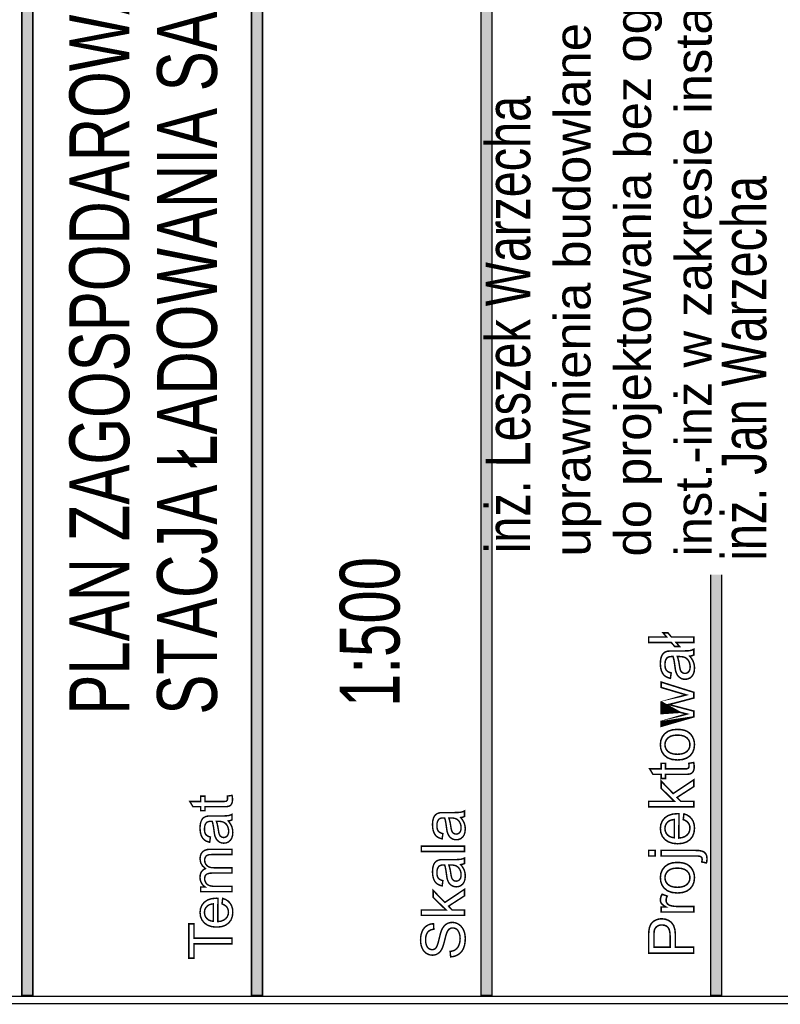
# Model space of a CAD drawing. Header units: millimetres. Extents: x 0 to 6566002, y 0 to 5716629.
# Tile 58 of 99: x 6564040 to 6564069, y 5716286 to 5716324. Entities that reach past the tile are written whole.
import ezdxf

# ---------------------------------------------------------------- set-up
doc = ezdxf.new("R2010")
doc.units = ezdxf.units.MM
doc.layers.add('r_TEXT@dr_text', color=7, linetype='Continuous', lineweight=5)
doc.styles.add('Arial 0.24', font='arial.ttf')
doc.styles.add('BIKWYM', font='BIKROMSW.SHX', dxfattribs={"width": 0.8, "oblique": 15})

msp = doc.modelspace()

# ---------------------------------------------------------------- linework, layer by layer
at = {"color": 0, "linetype": 'Continuous'}
for points, const_width in [([(6563989.42979432, 5716285.860579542), (6563989.42979432, 5716359.34995558), (6564083.681942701, 5716359.349955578), (6564083.681942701, 5716285.860579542)], 0.05588551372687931), ([(6563989.709221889, 5716286.140007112), (6563989.709221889, 5716359.070528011), (6564083.402515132, 5716359.070528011), (6564083.402515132, 5716286.140007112)], 0.05588551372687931), ([(6564040.426201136, 5716286.170446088), (6564040.426201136, 5716359.048974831), (6564040.002141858, 5716359.048974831), (6564040.002141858, 5716286.170446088)], 0.05588551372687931), ([(6564049.274070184, 5716286.170446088), (6564049.274070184, 5716359.048974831), (6564048.850029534, 5716359.048974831), (6564048.850029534, 5716286.170446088)], 0.05588551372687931), ([(6564058.12195786, 5716286.170446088), (6564058.12195786, 5716359.048974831), (6564057.697898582, 5716359.048974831), (6564057.697898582, 5716286.170446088)], 0.05588551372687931), ([(6564066.969771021, 5716286.170446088), (6564066.969771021, 5716359.048974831), (6564066.545711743, 5716359.048974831), (6564066.545711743, 5716286.170446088)], 0.05588551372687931), ([(6564065.212279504, 5716299.770612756), (6564065.342931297, 5716299.616597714), (6564065.155753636, 5716299.616597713), (6564065.025121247, 5716299.770612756), (6564064.155946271, 5716299.770612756), (6564064.155946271, 5716299.982453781), (6564064.845278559, 5716299.982453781), (6564064.708980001, 5716300.142503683), (6564064.894935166, 5716300.142503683), (6564065.031233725, 5716299.982453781), (6564065.89229754, 5716299.982453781), (6564065.89229754, 5716299.770612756)], 0.05821407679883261), ([(6564065.737060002, 5716299.244706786), (6564065.797563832, 5716299.166505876), (6564065.8449889, 5716299.090517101), (6564065.879374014, 5716299.016662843), (6564065.902271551, 5716298.941721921), (6564065.915990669, 5716298.86330756), (6564065.920550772, 5716298.781361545), (6564065.909354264, 5716298.653872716), (6564065.875706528, 5716298.547748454), (6564065.819491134, 5716298.462852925), (6564065.74569509, 5716298.401126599), (6564065.659402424, 5716298.364005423), (6564065.560807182, 5716298.351625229), (6564065.500807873, 5716298.356243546), (6564065.444534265, 5716298.370214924), (6564065.391811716, 5716298.393714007), (6564065.344250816, 5716298.424548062), (6564065.303423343, 5716298.461222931), (6564065.269348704, 5716298.503660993), (6564065.241017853, 5716298.551124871), (6564065.217674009, 5716298.602275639), (6564065.199375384, 5716298.657287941), (6564065.188489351, 5716298.706051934), (6564065.177777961, 5716298.769097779), (6564065.16743526, 5716298.846444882), (6564065.145585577, 5716299.00358408), (6564065.121135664, 5716299.130413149), (6564065.093872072, 5716299.226893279), (6564065.068296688, 5716299.227553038), (6564065.049804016, 5716299.227979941), (6564065.038491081, 5716299.228115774), (6564064.960076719, 5716299.221382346), (6564064.898854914, 5716299.201143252), (6564064.854980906, 5716299.167456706), (6564064.81463855, 5716299.104313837), (6564064.790557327, 5716299.023357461), (6564064.782562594, 5716298.924898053), (6564064.788364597, 5716298.833385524), (6564064.805867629, 5716298.759279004), (6564064.8351105, 5716298.702520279), (6564064.879353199, 5716298.658995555), (6564064.941603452, 5716298.623737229), (6564065.021900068, 5716298.596628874), (6564064.993181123, 5716298.388455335), (6564064.909818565, 5716298.411488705), (6564064.837788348, 5716298.442613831), (6564064.777362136, 5716298.481811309), (6564064.726541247, 5716298.531623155), (6564064.684200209, 5716298.594494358), (6564064.650397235, 5716298.670192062), (6564064.625753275, 5716298.756581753), (6564064.610908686, 5716298.851703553), (6564064.60592168, 5716298.955615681), (6564064.610210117, 5716299.056326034), (6564064.622920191, 5716299.143433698), (6564064.643896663, 5716299.217190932), (6564064.671431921, 5716299.278373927), (6564064.703158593, 5716299.327797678), (6564064.739309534, 5716299.365559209), (6564064.781010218, 5716299.39389006), (6564064.829327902, 5716299.415914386), (6564064.884476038, 5716299.431865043), (6564064.930542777, 5716299.437647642), (6564064.996033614, 5716299.441159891), (6564065.080967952, 5716299.442343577), (6564065.365149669, 5716299.442343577), (6564065.539248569, 5716299.443837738), (6564065.664544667, 5716299.448378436), (6564065.741096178, 5716299.456082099), (6564065.79296492, 5716299.468074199), (6564065.84337831, 5716299.486062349), (6564065.89229754, 5716299.509871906), (6564065.89229754, 5716299.287106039), (6564065.845668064, 5716299.267740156), (6564065.79391575, 5716299.253516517)], 0.05821407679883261), ([(6564065.260791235, 5716299.226893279), (6564065.291023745, 5716299.136467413), (6564065.317938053, 5716299.020446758), (6564065.341708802, 5716298.878831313), (6564065.354768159, 5716298.79958255), (6564065.368894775, 5716298.737526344), (6564065.384108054, 5716298.692817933), (6564065.40232906, 5716298.659170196), (6564065.425478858, 5716298.631111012), (6564065.45369328, 5716298.608776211), (6564065.485070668, 5716298.592224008), (6564065.518737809, 5716298.582191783), (6564065.554694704, 5716298.578834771), (6564065.60852332, 5716298.586072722), (6564065.655928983, 5716298.607708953), (6564065.697028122, 5716298.643530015), (6564065.728405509, 5716298.693109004), (6564065.747305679, 5716298.756057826), (6564065.753631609, 5716298.832318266), (6564065.747674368, 5716298.911392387), (6564065.729783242, 5716298.984451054), (6564065.699841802, 5716299.051416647), (6564065.659441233, 5716299.109727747), (6564065.610250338, 5716299.156822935), (6564065.552327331, 5716299.192527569), (6564065.496538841, 5716299.21168), (6564065.425498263, 5716299.223109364), (6564065.33926381, 5716299.226893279)], 0.05821407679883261), ([(6564065.89229754, 5716296.904365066), (6564064.63466003, 5716296.519492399), (6564064.634660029, 5716296.739813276), (6564065.360647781, 5716296.939972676), (6564065.630702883, 5716297.014312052), (6564065.592708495, 5716297.023742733), (6564065.506202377, 5716297.045456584), (6564065.371184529, 5716297.07939539), (6564064.63466003, 5716297.279554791), (6564064.634660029, 5716297.498653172), (6564065.363927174, 5716297.687053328), (6564065.60442893, 5716297.750079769), (6564065.361482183, 5716297.822051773), (6564064.634660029, 5716298.037482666), (6564064.634660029, 5716298.244899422), (6564065.89229754, 5716297.8515275), (6564065.89229754, 5716297.630449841), (6564065.139182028, 5716297.43029044), (6564064.924507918, 5716297.381390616), (6564065.89229754, 5716297.127150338)], 0.05821407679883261), ([(6564065.263236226, 5716295.243672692), (6564065.050483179, 5716295.26525071), (6564064.87799487, 5716295.330023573), (6564064.745810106, 5716295.438088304), (6564064.668230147, 5716295.553992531), (6564064.621523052, 5716295.6857892), (6564064.60592168, 5716295.833517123), (6564064.624802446, 5716295.995992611), (6564064.681522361, 5716296.137394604), (6564064.77613964, 5716296.257606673), (6564064.903725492, 5716296.349099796), (6564065.060166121, 5716296.403859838), (6564065.245442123, 5716296.422080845), (6564065.395964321, 5716296.414008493), (6564065.523317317, 5716296.389772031), (6564065.627501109, 5716296.349352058), (6564065.7134833, 5716296.29344714), (6564065.785552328, 5716296.222794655), (6564065.843785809, 5716296.137511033), (6564065.886495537, 5716296.04180709), (6564065.912051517, 5716295.940534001), (6564065.920550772, 5716295.833517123), (6564065.901805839, 5716295.668848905), (6564065.845415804, 5716295.526534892), (6564065.751186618, 5716295.406613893), (6564065.621834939, 5716295.316013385), (6564065.459223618, 5716295.261738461)], 0.05821407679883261), ([(6564065.263236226, 5716295.462771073), (6564065.410964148, 5716295.474510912), (6564065.531525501, 5716295.509691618), (6564065.625056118, 5716295.568274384), (6564065.692041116, 5716295.644690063), (6564065.732170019, 5716295.733117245), (6564065.745539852, 5716295.833517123), (6564065.732072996, 5716295.933490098), (6564065.69176945, 5716296.021606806), (6564065.624668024, 5716296.097847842), (6564065.530089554, 5716296.156217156), (6564065.407277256, 5716296.191281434), (6564065.256366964, 5716296.202982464), (6564065.113296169, 5716296.191242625), (6564064.995354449, 5716296.155984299), (6564064.902658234, 5716296.097091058), (6564064.835925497, 5716296.020655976), (6564064.795893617, 5716295.932830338), (6564064.782562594, 5716295.833517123), (6564064.795893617, 5716295.733117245), (6564064.83580907, 5716295.644690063), (6564064.90227014, 5716295.568274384), (6564064.995490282, 5716295.509691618), (6564065.115838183, 5716295.474510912)], 0.05821407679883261), ([(6564065.701452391, 5716295.114709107), (6564065.889852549, 5716295.145426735), (6564065.900350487, 5716295.087639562), (6564065.906715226, 5716295.033966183), (6564065.908869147, 5716294.984523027), (6564065.904813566, 5716294.912803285), (6564065.892549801, 5716294.852784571), (6564065.872039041, 5716294.804234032), (6564065.845144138, 5716294.765987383), (6564065.812932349, 5716294.736065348), (6564065.775481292, 5716294.714467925), (6564065.721031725, 5716294.699972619), (6564065.637145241, 5716294.691201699), (6564065.523977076, 5716294.688271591), (6564064.800356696, 5716294.688271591), (6564064.800356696, 5716294.531811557), (6564064.634660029, 5716294.531811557), (6564064.634660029, 5716294.688271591), (6564064.322962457, 5716294.688271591), (6564064.195221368, 5716294.90050071), (6564064.634660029, 5716294.90050071), (6564064.634660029, 5716295.114709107), (6564064.800356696, 5716295.114709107), (6564064.800356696, 5716294.90050071), (6564065.535755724, 5716294.90050071), (6564065.589409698, 5716294.901703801), (6564065.62841313, 5716294.905332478), (6564065.652940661, 5716294.911425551), (6564065.669143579, 5716294.920565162), (6564065.682998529, 5716294.932790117), (6564065.69458313, 5716294.948158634), (6564065.703082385, 5716294.967563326), (6564065.708205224, 5716294.991838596), (6564065.709932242, 5716295.020965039), (6564065.708981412, 5716295.047238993), (6564065.706167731, 5716295.078461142)], 0.05821407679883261), ([(6564065.89229754, 5716293.437425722), (6564064.155946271, 5716293.437425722), (6564064.155946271, 5716293.650877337), (6564065.14605129, 5716293.650877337), (6564064.634660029, 5716294.155399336), (6564064.634660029, 5716294.431120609), (6564065.101129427, 5716293.950427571), (6564065.89229754, 5716294.480001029), (6564065.89229754, 5716294.216815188), (6564065.24910961, 5716293.801302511), (6564065.3938104, 5716293.650877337), (6564065.89229754, 5716293.650877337)], 0.05821407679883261), ([(6564047.920578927, 5716293.850736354), (6564048.101443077, 5716293.880225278), (6564048.111521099, 5716293.82474959), (6564048.117631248, 5716293.773223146), (6564048.119699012, 5716293.725776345), (6564048.115805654, 5716293.656925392), (6564048.104032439, 5716293.599288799), (6564048.08434211, 5716293.55268028), (6564048.058523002, 5716293.515963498), (6564048.027599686, 5716293.487238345), (6564047.991646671, 5716293.466504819), (6564047.939375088, 5716293.452589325), (6564047.858844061, 5716293.444169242), (6564047.750202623, 5716293.441356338), (6564047.055527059, 5716293.441356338), (6564047.055527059, 5716293.291154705), (6564046.896458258, 5716293.291154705), (6564046.896458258, 5716293.441356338), (6564046.597228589, 5716293.441356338), (6564046.474597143, 5716293.645096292), (6564046.896458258, 5716293.645096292), (6564046.896458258, 5716293.850736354), (6564047.055527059, 5716293.850736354), (6564047.055527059, 5716293.645096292), (6564047.761510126, 5716293.645096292), (6564047.813017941, 5716293.646251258), (6564047.850461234, 5716293.64973479), (6564047.874007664, 5716293.655584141), (6564047.889562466, 5716293.664376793), (6564047.902863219, 5716293.676112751), (6564047.913984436, 5716293.690866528), (6564047.922125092, 5716293.709476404), (6564047.927061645, 5716293.732780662), (6564047.928719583, 5716293.760760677), (6564047.927806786, 5716293.785965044), (6564047.925105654, 5716293.815938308)], 0.05588551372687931), ([(6564056.911831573, 5716293.027635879), (6564056.96993388, 5716292.952581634), (6564057.015461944, 5716292.879613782), (6564057.048471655, 5716292.808713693), (6564057.070453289, 5716292.736789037), (6564057.083623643, 5716292.661511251), (6564057.088001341, 5716292.582824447), (6564057.077252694, 5716292.4604538), (6564057.044950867, 5716292.35857451), (6564056.990965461, 5716292.277074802), (6564056.920139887, 5716292.2177989), (6564056.837280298, 5716292.182181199), (6564056.742647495, 5716292.170296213), (6564056.685048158, 5716292.174711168), (6564056.631006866, 5716292.188123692), (6564056.580411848, 5716292.21070144), (6564056.534734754, 5716292.240302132), (6564056.49555901, 5716292.275491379), (6564056.462847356, 5716292.316231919), (6564056.435649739, 5716292.36181587), (6564056.413239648, 5716292.410920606), (6564056.395672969, 5716292.463732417), (6564056.385203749, 5716292.510545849), (6564056.374939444, 5716292.571069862), (6564056.365010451, 5716292.645323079), (6564056.344034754, 5716292.79617671), (6564056.320544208, 5716292.917932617), (6564056.294389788, 5716293.010553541), (6564056.269818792, 5716293.01118691), (6564056.252084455, 5716293.011578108), (6564056.241205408, 5716293.011727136), (6564056.16594625, 5716293.005244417), (6564056.107173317, 5716292.985833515), (6564056.06505427, 5716292.953494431), (6564056.026325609, 5716292.892858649), (6564056.003189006, 5716292.815159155), (6564055.995514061, 5716292.720638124), (6564056.001102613, 5716292.632786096), (6564056.017905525, 5716292.561643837), (6564056.045978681, 5716292.507136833), (6564056.08845167, 5716292.465371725), (6564056.148211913, 5716292.431523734), (6564056.225296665, 5716292.405499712), (6564056.197726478, 5716292.205634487), (6564056.117698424, 5716292.227765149), (6564056.048549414, 5716292.257626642), (6564055.990540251, 5716292.295256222), (6564055.941752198, 5716292.343094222), (6564055.901086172, 5716292.403450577), (6564055.868635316, 5716292.476120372), (6564055.844995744, 5716292.559054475), (6564055.83072631, 5716292.650371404), (6564055.825957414, 5716292.750127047), (6564055.830055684, 5716292.846790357), (6564055.842257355, 5716292.930432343), (6564055.862413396, 5716293.001239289), (6564055.888847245, 5716293.059974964), (6564055.91930485, 5716293.107421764), (6564055.954009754, 5716293.143672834), (6564055.994023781, 5716293.170851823), (6564056.040427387, 5716293.192013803), (6564056.093350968, 5716293.207326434), (6564056.137593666, 5716293.2128591), (6564056.200464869, 5716293.21623086), (6564056.281983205, 5716293.217367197), (6564056.554816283, 5716293.217367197), (6564056.721932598, 5716293.218801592), (6564056.84223548, 5716293.223179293), (6564056.915724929, 5716293.230574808), (6564056.965518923, 5716293.242087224), (6564057.013915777, 5716293.259355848), (6564057.06085961, 5716293.282213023), (6564057.06085961, 5716293.068339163), (6564057.016095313, 5716293.049747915), (6564056.966431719, 5716293.036111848)], 0.05588551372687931), ([(6564047.954762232, 5716292.896882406), (6564048.012845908, 5716292.821809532), (6564048.058373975, 5716292.748860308), (6564048.091383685, 5716292.67796022), (6564048.11336532, 5716292.606016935), (6564048.126535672, 5716292.530739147), (6564048.130913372, 5716292.452070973), (6564048.120164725, 5716292.329681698), (6564048.087862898, 5716292.227802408), (6564048.033896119, 5716292.1463027), (6564047.963051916, 5716292.087045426), (6564047.880210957, 5716292.051409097), (6564047.785559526, 5716292.039524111), (6564047.727960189, 5716292.043957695), (6564047.673918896, 5716292.057370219), (6564047.623323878, 5716292.079929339), (6564047.577665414, 5716292.109530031), (6564047.538471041, 5716292.144737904), (6564047.505759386, 5716292.185478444), (6564047.478561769, 5716292.231043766), (6564047.456151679, 5716292.280148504), (6564047.438584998, 5716292.332960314), (6564047.428134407, 5716292.379773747), (6564047.417851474, 5716292.440297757), (6564047.407922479, 5716292.514550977), (6564047.386946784, 5716292.665404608), (6564047.363474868, 5716292.787160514), (6564047.337301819, 5716292.879781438), (6564047.31274945, 5716292.880414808), (6564047.294996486, 5716292.880824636), (6564047.284136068, 5716292.880955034), (6564047.20885828, 5716292.874490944), (6564047.150085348, 5716292.855061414), (6564047.1079663, 5716292.822722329), (6564047.069237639, 5716292.762105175), (6564047.046119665, 5716292.684387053), (6564047.038444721, 5716292.589866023), (6564047.044014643, 5716292.502013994), (6564047.060817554, 5716292.430871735), (6564047.08889071, 5716292.37638336), (6564047.131363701, 5716292.334599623), (6564047.191123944, 5716292.300751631), (6564047.268208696, 5716292.27472761), (6564047.240638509, 5716292.074881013), (6564047.160610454, 5716292.096993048), (6564047.091461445, 5716292.126873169), (6564047.033452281, 5716292.164502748), (6564046.984664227, 5716292.212322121), (6564046.943998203, 5716292.272678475), (6564046.911565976, 5716292.345348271), (6564046.887907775, 5716292.428282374), (6564046.87365697, 5716292.519599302), (6564046.868869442, 5716292.619354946), (6564046.872986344, 5716292.716018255), (6564046.885188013, 5716292.799660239), (6564046.905325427, 5716292.870467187), (6564046.931759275, 5716292.929202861), (6564046.96221688, 5716292.976649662), (6564046.996921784, 5716293.012900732), (6564047.036954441, 5716293.040098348), (6564047.083339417, 5716293.061241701), (6564047.136281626, 5716293.076554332), (6564047.180505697, 5716293.082105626), (6564047.2433769, 5716293.085477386), (6564047.324913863, 5716293.086613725), (6564047.597728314, 5716293.086613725), (6564047.764863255, 5716293.08804812), (6564047.885147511, 5716293.09240719), (6564047.958636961, 5716293.099802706), (6564048.008430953, 5716293.111315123), (6564048.056827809, 5716293.128583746), (6564048.103790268, 5716293.151440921), (6564048.103790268, 5716292.937585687), (6564048.059025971, 5716292.91899444), (6564048.00934375, 5716292.905339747)], 0.05588551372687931), ([(6564056.454632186, 5716293.010553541), (6564056.483655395, 5716292.923744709), (6564056.50949313, 5716292.81236488), (6564056.532294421, 5716292.676414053), (6564056.544850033, 5716292.600335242), (6564056.558411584, 5716292.540761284), (6564056.572997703, 5716292.497822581), (6564056.590508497, 5716292.465539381), (6564056.612732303, 5716292.438583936), (6564056.63981815, 5716292.417161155), (6564056.66994044, 5716292.401252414), (6564056.702242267, 5716292.391640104), (6564056.736779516, 5716292.388398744), (6564056.788454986, 5716292.395365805), (6564056.833964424, 5716292.416136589), (6564056.873400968, 5716292.450524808), (6564056.903541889, 5716292.498102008), (6564056.921686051, 5716292.558532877), (6564056.927758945, 5716292.631742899), (6564056.922039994, 5716292.707672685), (6564056.904864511, 5716292.777809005), (6564056.876120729, 5716292.842095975), (6564056.837336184, 5716292.89807463), (6564056.790112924, 5716292.943286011), (6564056.734506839, 5716292.97754383), (6564056.680949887, 5716292.995948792), (6564056.612750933, 5716293.006920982), (6564056.52994723, 5716293.010553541)], 0.05588551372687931), ([(6564065.487243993, 5716292.948252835), (6564065.514274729, 5716293.168593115), (6564065.633555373, 5716293.124001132), (6564065.733528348, 5716293.059732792), (6564065.814290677, 5716292.975768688), (6564065.873280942, 5716292.872943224), (6564065.908733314, 5716292.752886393), (6564065.920550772, 5716292.615559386), (6564065.901708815, 5716292.444312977), (6564065.845124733, 5716292.298486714), (6564065.750798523, 5716292.178177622), (6564065.62237827, 5716292.088275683), (6564065.463512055, 5716292.034388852), (6564065.274161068, 5716292.016458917), (6564065.078212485, 5716292.034641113), (6564064.91397117, 5716292.08912949), (6564064.781340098, 5716292.179788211), (6564064.683947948, 5716292.299631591), (6564064.6254428, 5716292.440936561), (6564064.60592168, 5716292.603858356), (6564064.625035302, 5716292.761754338), (6564064.682337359, 5716292.89910075), (6564064.77775023, 5716293.015800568), (6564064.907722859, 5716293.104732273), (6564065.068820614, 5716293.158114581), (6564065.260791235, 5716293.175928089), (6564065.275771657, 5716293.175772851), (6564065.294788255, 5716293.175345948), (6564065.317860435, 5716293.174705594), (6564065.317860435, 5716292.236779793), (6564065.445291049, 5716292.254981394), (6564065.551104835, 5716292.294081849), (6564065.635146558, 5716292.354042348), (6564065.69648479, 5716292.430031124), (6564065.733276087, 5716292.51756569), (6564065.745539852, 5716292.616781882), (6564065.738651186, 5716292.691063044), (6564065.718023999, 5716292.757776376), (6564065.683658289, 5716292.816941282), (6564065.634622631, 5716292.868421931), (6564065.569151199, 5716292.912160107)], 0.05821407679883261), ([(6564065.142383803, 5716292.248539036), (6564065.142383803, 5716292.950697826), (6564065.045534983, 5716292.935542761), (6564064.966189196, 5716292.908647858), (6564064.904637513, 5716292.870265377), (6564064.836197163, 5716292.79563493), (6564064.795059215, 5716292.707615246), (6564064.781340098, 5716292.606303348), (6564064.792245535, 5716292.513607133), (6564064.825000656, 5716292.431253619), (6564064.879586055, 5716292.359320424), (6564064.952508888, 5716292.302542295), (6564065.040121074, 5716292.265653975)], 0.05821407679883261), ([(6564047.497544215, 5716292.879781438), (6564047.526567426, 5716292.792972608), (6564047.552405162, 5716292.681592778), (6564047.575225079, 5716292.545641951), (6564047.587762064, 5716292.46956314), (6564047.601323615, 5716292.409989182), (6564047.615928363, 5716292.367069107), (6564047.633420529, 5716292.334767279), (6564047.655644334, 5716292.307830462), (6564047.68273018, 5716292.286389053), (6564047.712852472, 5716292.270498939), (6564047.745172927, 5716292.260868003), (6564047.779691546, 5716292.257645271), (6564047.831367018, 5716292.264593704), (6564047.876876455, 5716292.285364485), (6564047.916331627, 5716292.319752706), (6564047.946453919, 5716292.367348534), (6564047.964598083, 5716292.427779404), (6564047.970670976, 5716292.500989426), (6564047.964952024, 5716292.576900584), (6564047.947776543, 5716292.647036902), (6564047.919032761, 5716292.71132387), (6564047.880248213, 5716292.767302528), (6564047.833024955, 5716292.812513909), (6564047.77741887, 5716292.846790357), (6564047.723861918, 5716292.865176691), (6564047.655662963, 5716292.87614888), (6564047.572877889, 5716292.879781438)], 0.05588551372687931), ([(6564048.103790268, 5716290.169334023), (6564046.896458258, 5716290.169334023), (6564046.896458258, 5716290.352098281), (6564047.065642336, 5716290.352098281), (6564047.010427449, 5716290.394254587), (6564046.962906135, 5716290.444700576), (6564046.923227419, 5716290.503473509), (6564046.8930865, 5716290.569288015), (6564046.874942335, 5716290.640989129), (6564046.868869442, 5716290.718446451), (6564046.875091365, 5716290.802367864), (6564046.893719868, 5716290.875615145), (6564046.924754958, 5716290.93809515), (6564046.96683675, 5716290.989845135), (6564047.018661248, 5716291.030213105), (6564047.080396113, 5716291.05918043), (6564046.962943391, 5716291.164505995), (6564046.892397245, 5716291.288814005), (6564046.868869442, 5716291.432197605), (6564046.879990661, 5716291.542795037), (6564046.91326117, 5716291.634857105), (6564046.968625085, 5716291.708458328), (6564047.046883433, 5716291.762182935), (6564047.148930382, 5716291.79439162), (6564047.274821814, 5716291.805121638), (6564048.103790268, 5716291.805121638), (6564048.103790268, 5716291.601754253), (6564047.343095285, 5716291.601754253), (6564047.268860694, 5716291.599556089), (6564047.20984559, 5716291.592961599), (6564047.166124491, 5716291.581952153), (6564047.13263044, 5716291.564888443), (6564047.103644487, 5716291.540839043), (6564047.079222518, 5716291.509785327), (6564047.061003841, 5716291.472807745), (6564047.049938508, 5716291.431769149), (6564047.046212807, 5716291.386725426), (6564047.055657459, 5716291.306660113), (6564047.083972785, 5716291.236225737), (6564047.131214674, 5716291.17527327), (6564047.198836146, 5716291.128590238), (6564047.289184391, 5716291.100442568), (6564047.402129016, 5716291.091016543), (6564048.103790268, 5716291.091016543), (6564048.103790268, 5716290.886531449), (6564047.319474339, 5716290.886531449), (6564047.23588824, 5716290.880961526), (6564047.167596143, 5716290.864270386), (6564047.114560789, 5716290.836439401), (6564047.076633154, 5716290.796052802), (6564047.053831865, 5716290.741527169), (6564047.046212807, 5716290.672676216), (6564047.05127976, 5716290.616660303), (6564047.066536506, 5716290.563494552), (6564047.092057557, 5716290.513160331), (6564047.126948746, 5716290.468675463), (6564047.171191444, 5716290.433169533), (6564047.224729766, 5716290.406810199), (6564047.291866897, 5716290.388423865), (6564047.376104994, 5716290.377451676), (6564047.477388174, 5716290.373819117), (6564048.103790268, 5716290.373819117)], 0.05588551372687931), ([(6564057.06085961, 5716291.71777258), (6564055.39398102, 5716291.71777258), (6564055.39398102, 5716291.922332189), (6564057.06085961, 5716291.922332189)], 0.05588551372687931), ([(6564056.911831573, 5716291.21525004), (6564056.96993388, 5716291.140195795), (6564057.015461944, 5716291.067227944), (6564057.048471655, 5716290.996327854), (6564057.070453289, 5716290.924403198), (6564057.083623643, 5716290.849106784), (6564057.088001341, 5716290.770438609), (6564057.077252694, 5716290.648067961), (6564057.044950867, 5716290.546188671), (6564056.990965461, 5716290.464688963), (6564056.920139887, 5716290.405413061), (6564056.837280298, 5716290.369795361), (6564056.742647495, 5716290.357891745), (6564056.685048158, 5716290.362325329), (6564056.631006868, 5716290.375737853), (6564056.580411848, 5716290.398315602), (6564056.534734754, 5716290.427897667), (6564056.49555901, 5716290.463105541), (6564056.462847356, 5716290.50384608), (6564056.435649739, 5716290.549411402), (6564056.413239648, 5716290.59851614), (6564056.395672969, 5716290.651327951), (6564056.385203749, 5716290.69816001), (6564056.374939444, 5716290.758684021), (6564056.365010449, 5716290.832918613), (6564056.344034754, 5716290.983772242), (6564056.32054421, 5716291.105546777), (6564056.294389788, 5716291.198167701), (6564056.269818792, 5716291.198782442), (6564056.252084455, 5716291.19919227), (6564056.241205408, 5716291.199341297), (6564056.16594625, 5716291.192858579), (6564056.107173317, 5716291.173447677), (6564056.06505427, 5716291.141108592), (6564056.026325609, 5716291.08047281), (6564056.003189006, 5716291.00275469), (6564055.995514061, 5716290.908252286), (6564056.001102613, 5716290.820400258), (6564056.017905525, 5716290.749257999), (6564056.045978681, 5716290.694750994), (6564056.08845167, 5716290.652985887), (6564056.148211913, 5716290.619119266), (6564056.225296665, 5716290.593095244), (6564056.197726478, 5716290.393248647), (6564056.117698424, 5716290.415379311), (6564056.048549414, 5716290.445240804), (6564055.990540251, 5716290.482870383), (6564055.941752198, 5716290.530708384), (6564055.901086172, 5716290.59104611), (6564055.868635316, 5716290.663734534), (6564055.844995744, 5716290.746668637), (6564055.83072631, 5716290.837966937), (6564055.825957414, 5716290.93772258), (6564055.830055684, 5716291.034404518), (6564055.842257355, 5716291.118027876), (6564055.862413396, 5716291.18885345), (6564055.888847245, 5716291.247570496), (6564055.91930485, 5716291.295035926), (6564055.954009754, 5716291.331268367), (6564055.994023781, 5716291.358465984), (6564056.040427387, 5716291.379609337), (6564056.093350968, 5716291.394940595), (6564056.137593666, 5716291.400473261), (6564056.200464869, 5716291.403845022), (6564056.281983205, 5716291.404981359), (6564056.554816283, 5716291.404981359), (6564056.721932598, 5716291.406415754), (6564056.84223548, 5716291.410774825), (6564056.915724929, 5716291.41818897), (6564056.965518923, 5716291.429701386), (6564057.013915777, 5716291.44695138), (6564057.06085961, 5716291.469808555), (6564057.06085961, 5716291.255953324), (6564057.016095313, 5716291.237362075), (6564056.966431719, 5716291.223707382)], 0.05588551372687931), ([(6564064.403394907, 5716291.547525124), (6564064.155946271, 5716291.547525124), (6564064.155946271, 5716291.760530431), (6564064.403394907, 5716291.760530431)], 0.05821407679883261), ([(6564066.380228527, 5716291.277470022), (6564066.19910513, 5716291.317501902), (6564066.208244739, 5716291.357242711), (6564066.213813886, 5716291.390793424), (6564066.215676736, 5716291.418115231), (6564066.210844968, 5716291.458030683), (6564066.196407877, 5716291.4903589), (6564066.172443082, 5716291.515138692), (6564066.129190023, 5716291.533068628), (6564066.057043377, 5716291.543896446), (6564065.956158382, 5716291.547525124), (6564064.634660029, 5716291.547525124), (6564064.634660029, 5716291.760530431), (6564065.961048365, 5716291.760530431), (6564066.100121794, 5716291.753816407), (6564066.207856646, 5716291.733713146), (6564066.284427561, 5716291.700317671), (6564066.350170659, 5716291.637659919), (6564066.389659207, 5716291.552337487), (6564066.402854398, 5716291.444389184), (6564066.400312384, 5716291.38730058), (6564066.392744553, 5716291.331609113)], 0.05821407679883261), ([(6564056.454632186, 5716291.198167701), (6564056.483655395, 5716291.111358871), (6564056.50949313, 5716290.999960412), (6564056.532294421, 5716290.864028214), (6564056.544850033, 5716290.787949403), (6564056.558411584, 5716290.728356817), (6564056.572997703, 5716290.685436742), (6564056.590508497, 5716290.653153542), (6564056.612732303, 5716290.626198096), (6564056.63981815, 5716290.60475669), (6564056.669940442, 5716290.588866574), (6564056.702242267, 5716290.579235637), (6564056.736779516, 5716290.576012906), (6564056.788454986, 5716290.582979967), (6564056.833964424, 5716290.603732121), (6564056.873400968, 5716290.638138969), (6564056.903541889, 5716290.68571617), (6564056.921686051, 5716290.746147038), (6564056.927758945, 5716290.819357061), (6564056.922039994, 5716290.895268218), (6564056.904864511, 5716290.965423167), (6564056.876120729, 5716291.029691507), (6564056.837336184, 5716291.085670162), (6564056.790112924, 5716291.130881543), (6564056.734506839, 5716291.165157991), (6564056.680949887, 5716291.183562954), (6564056.612750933, 5716291.194516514), (6564056.52994723, 5716291.198167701)], 0.05588551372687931), ([(6564065.263236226, 5716290.120057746), (6564065.05048318, 5716290.141635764), (6564064.87799487, 5716290.206428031), (6564064.745810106, 5716290.314492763), (6564064.668230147, 5716290.43039699), (6564064.621523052, 5716290.56219366), (6564064.60592168, 5716290.709921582), (6564064.624802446, 5716290.87239707), (6564064.681522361, 5716291.013799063), (6564064.77613964, 5716291.133991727), (6564064.903725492, 5716291.225504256), (6564065.060166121, 5716291.280264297), (6564065.245442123, 5716291.298485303), (6564065.395964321, 5716291.290393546), (6564065.523317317, 5716291.266157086), (6564065.627501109, 5716291.225756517), (6564065.7134833, 5716291.169832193), (6564065.785552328, 5716291.099199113), (6564065.843785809, 5716291.013896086), (6564065.886495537, 5716290.918192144), (6564065.912051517, 5716290.816919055), (6564065.920550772, 5716290.709921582), (6564065.901805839, 5716290.545233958), (6564065.845415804, 5716290.40293935), (6564065.751186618, 5716290.283018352), (6564065.621834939, 5716290.192417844), (6564065.459223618, 5716290.138142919)], 0.05821407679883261), ([(6564065.263236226, 5716290.339175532), (6564065.410964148, 5716290.350895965), (6564065.531525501, 5716290.386076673), (6564065.625056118, 5716290.444678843), (6564065.692041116, 5716290.521075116), (6564065.732170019, 5716290.609521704), (6564065.745539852, 5716290.709921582), (6564065.732072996, 5716290.809894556), (6564065.69176945, 5716290.898011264), (6564065.624668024, 5716290.9742523), (6564065.530089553, 5716291.03260221), (6564065.407277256, 5716291.067666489), (6564065.256366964, 5716291.079367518), (6564065.113296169, 5716291.067647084), (6564064.995354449, 5716291.032388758), (6564064.902658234, 5716290.973495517), (6564064.835925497, 5716290.897060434), (6564064.795893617, 5716290.809215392), (6564064.782562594, 5716290.709921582), (6564064.795893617, 5716290.609521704), (6564064.83580907, 5716290.521075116), (6564064.90227014, 5716290.444678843), (6564064.995490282, 5716290.386076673), (6564065.115838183, 5716290.350895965)], 0.05821407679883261), ([(6564057.06085961, 5716289.26387693), (6564055.39398102, 5716289.26387693), (6564055.39398102, 5716289.46879048), (6564056.344481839, 5716289.46879048), (6564055.853527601, 5716289.953131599), (6564055.853527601, 5716290.21782402), (6564056.301356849, 5716289.756358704), (6564057.06085961, 5716290.264749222), (6564057.06085961, 5716290.012090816), (6564056.443417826, 5716289.613198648), (6564056.582311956, 5716289.46879048), (6564057.06085961, 5716289.46879048)], 0.05588551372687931), ([(6564047.714938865, 5716289.700473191), (6564047.740888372, 5716289.911981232), (6564047.855397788, 5716289.869172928), (6564047.951371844, 5716289.80747532), (6564048.028903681, 5716289.726869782), (6564048.085534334, 5716289.628175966), (6564048.119568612, 5716289.512921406), (6564048.130913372, 5716289.381068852), (6564048.112825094, 5716289.216690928), (6564048.058504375, 5716289.076697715), (6564047.967951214, 5716288.961200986), (6564047.84466777, 5716288.874895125), (6564047.692156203, 5716288.823163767), (6564047.510379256, 5716288.805932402), (6564047.322268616, 5716288.823405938), (6564047.164596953, 5716288.875696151), (6564047.037271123, 5716288.962747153), (6564046.94377466, 5716289.077796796), (6564046.887609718, 5716289.213430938), (6564046.868869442, 5716289.369854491), (6564046.88721852, 5716289.521434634), (6564046.942228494, 5716289.653287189), (6564047.033824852, 5716289.765300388), (6564047.158598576, 5716289.850693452), (6564047.313252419, 5716289.901940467), (6564047.497544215, 5716289.919022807), (6564047.511925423, 5716289.918892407), (6564047.530181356, 5716289.91848258), (6564047.552330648, 5716289.91784921), (6564047.552330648, 5716289.01745907), (6564047.674664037, 5716289.03491398), (6564047.776245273, 5716289.072469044), (6564047.856925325, 5716289.130031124), (6564047.915810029, 5716289.202980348), (6564047.951129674, 5716289.286994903), (6564047.962902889, 5716289.382242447), (6564047.95628977, 5716289.453570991), (6564047.936487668, 5716289.51761579), (6564047.903496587, 5716289.574395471), (6564047.856422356, 5716289.623816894), (6564047.793569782, 5716289.665805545)], 0.05588551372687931), ([(6564065.89229754, 5716289.389568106), (6564064.634660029, 5716289.389568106), (6564064.634660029, 5716289.581170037), (6564064.825039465, 5716289.581170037), (6564064.746101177, 5716289.628847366), (6564064.687285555, 5716289.674137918), (6564064.648786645, 5716289.717002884), (6564064.625074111, 5716289.759712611), (6564064.610734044, 5716289.805294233), (6564064.60592168, 5716289.85367013), (6564064.613605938, 5716289.9259138), (6564064.63652288, 5716289.998894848), (6564064.674614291, 5716290.072768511), (6564064.87269739, 5716289.999205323), (6564064.846850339, 5716289.947317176), (6564064.831384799, 5716289.895273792), (6564064.826261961, 5716289.843133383), (6564064.830957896, 5716289.797939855), (6564064.844987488, 5716289.756083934), (6564064.868273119, 5716289.717371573), (6564064.900116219, 5716289.68382086), (6564064.939022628, 5716289.657449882), (6564064.985089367, 5716289.638161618), (6564065.063135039, 5716289.618330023), (6564065.146031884, 5716289.606493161), (6564065.233760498, 5716289.602554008), (6564065.89229754, 5716289.602554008)], 0.05821407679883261), ([(6564047.38387308, 5716289.028747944), (6564047.38387308, 5716289.702820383), (6564047.290898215, 5716289.688252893), (6564047.21472626, 5716289.662452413), (6564047.155636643, 5716289.625586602), (6564047.089933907, 5716289.553941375), (6564047.050441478, 5716289.469461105), (6564047.037271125, 5716289.372201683), (6564047.047740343, 5716289.283194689), (6564047.07918526, 5716289.204135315), (6564047.131587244, 5716289.135098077), (6564047.201593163, 5716289.080572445), (6564047.285700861, 5716289.045159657)], 0.05588551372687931), ([(6564065.891421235, 5716287.80119702), (6564064.155069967, 5716287.80119702), (6564064.155069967, 5716288.456144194), (6564064.156952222, 5716288.562307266), (6564064.162501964, 5716288.650307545), (6564064.171660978, 5716288.720106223), (6564064.190114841, 5716288.800829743), (6564064.217223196, 5716288.872374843), (6564064.252947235, 5716288.934780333), (6564064.298024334, 5716288.988511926), (6564064.353909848, 5716289.034889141), (6564064.42033211, 5716289.073814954), (6564064.494574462, 5716289.103096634), (6564064.573493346, 5716289.120580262), (6564064.657224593, 5716289.126382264), (6564064.797307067, 5716289.110742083), (6564064.922409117, 5716289.063860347), (6564065.032336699, 5716288.985737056), (6564065.117368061, 5716288.866320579), (6564065.168499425, 5716288.696510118), (6564065.185594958, 5716288.476325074), (6564065.185594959, 5716288.030851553), (6564065.891421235, 5716288.030851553)], 0.05821407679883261), ([(6564048.102949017, 5716288.160175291), (6564046.632824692, 5716288.160175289), (6564046.632824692, 5716287.611006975), (6564046.436051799, 5716287.611006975), (6564046.436051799, 5716288.932084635), (6564046.632824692, 5716288.932084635), (6564046.632824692, 5716288.380643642), (6564048.102949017, 5716288.380643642)], 0.05588551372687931), ([(6564056.524411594, 5716287.661099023), (6564056.506230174, 5716287.869086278), (6564056.584618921, 5716287.883188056), (6564056.653022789, 5716287.906101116), (6564056.711516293, 5716287.937806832), (6564056.761589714, 5716287.980484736), (6564056.804770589, 5716288.036370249), (6564056.841096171, 5716288.105463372), (6564056.868573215, 5716288.184355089), (6564056.885003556, 5716288.269636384), (6564056.890461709, 5716288.361195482), (6564056.886307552, 5716288.442061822), (6564056.87388234, 5716288.516277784), (6564056.853204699, 5716288.583936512), (6564056.824982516, 5716288.642932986), (6564056.790706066, 5716288.690975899), (6564056.75030084, 5716288.72797211), (6564056.705275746, 5716288.754182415), (6564056.657735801, 5716288.769998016), (6564056.607513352, 5716288.775288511), (6564056.557421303, 5716288.770221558), (6564056.511800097, 5716288.75500207), (6564056.47051933, 5716288.729518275), (6564056.433485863, 5716288.692633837), (6564056.400792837, 5716288.642672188), (6564056.372309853, 5716288.579689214), (6564056.351632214, 5716288.516762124), (6564056.324471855, 5716288.417882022), (6564056.290828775, 5716288.282806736), (6564056.254708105, 5716288.145048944), (6564056.220077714, 5716288.03773013), (6564056.186825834, 5716287.961055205), (6564056.141837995, 5716287.888217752), (6564056.090013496, 5716287.828848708), (6564056.031575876, 5716287.782910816), (6564055.967400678, 5716287.750590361), (6564055.89823304, 5716287.731216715), (6564055.823942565, 5716287.724752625), (6564055.741828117, 5716287.732632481), (6564055.663253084, 5716287.756383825), (6564055.588366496, 5716287.796118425), (6564055.520968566, 5716287.851221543), (6564055.46536248, 5716287.920985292), (6564055.421529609, 5716288.005279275), (6564055.390066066, 5716288.100564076), (6564055.371158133, 5716288.202443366), (6564055.36482444, 5716288.311103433), (6564055.371437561, 5716288.429916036), (6564055.391351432, 5716288.538892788), (6564055.424603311, 5716288.63827586), (6564055.470522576, 5716288.72536412), (6564055.529034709, 5716288.797940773), (6564055.60002794, 5716288.856024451), (6564055.68074525, 5716288.898814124), (6564055.76833648, 5716288.926142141), (6564055.86274574, 5716288.937878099), (6564055.878654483, 5716288.726370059), (6564055.781935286, 5716288.705822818), (6564055.70229843, 5716288.667280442), (6564055.64000471, 5716288.610705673), (6564055.595072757, 5716288.534775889), (6564055.568191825, 5716288.438056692), (6564055.559250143, 5716288.320417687), (6564055.567409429, 5716288.199071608), (6564055.591850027, 5716288.101849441), (6564055.632590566, 5716288.028602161), (6564055.684862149, 5716287.977764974), (6564055.743746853, 5716287.947195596), (6564055.809207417, 5716287.937005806), (6564055.865726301, 5716287.944215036), (6564055.914998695, 5716287.965861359), (6564055.957061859, 5716288.001833), (6564055.996125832, 5716288.067181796), (6564056.035711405, 5716288.17798414), (6564056.075799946, 5716288.334426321), (6564056.114752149, 5716288.494985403), (6564056.150164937, 5716288.617989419), (6564056.18213145, 5716288.703475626), (6564056.231049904, 5716288.792091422), (6564056.287717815, 5716288.863792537), (6564056.352135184, 5716288.918523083), (6564056.424320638, 5716288.95693506), (6564056.503380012, 5716288.979941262), (6564056.589257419, 5716288.987597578), (6564056.676345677, 5716288.979177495), (6564056.759894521, 5716288.953861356), (6564056.839997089, 5716288.911556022), (6564056.912573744, 5716288.85328606), (6564056.973582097, 5716288.780318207), (6564057.023133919, 5716288.692633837), (6564057.05936636, 5716288.59356745), (6564057.081087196, 5716288.48654669), (6564057.088333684, 5716288.371683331), (6564057.081068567, 5716288.228858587), (6564057.059142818, 5716288.102445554), (6564057.022407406, 5716287.992518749), (6564056.971141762, 5716287.897792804), (6564056.905066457, 5716287.817746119), (6564056.824088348, 5716287.752248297), (6564056.731970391, 5716287.703534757), (6564056.632028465, 5716287.673095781)], 0.05588551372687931), ([(6564064.980623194, 5716288.030851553), (6564064.980623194, 5716288.479992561), (6564064.97142537, 5716288.614040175), (6564064.943831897, 5716288.719446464), (6564064.897726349, 5716288.796114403), (6564064.83491336, 5716288.847983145), (6564064.757197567, 5716288.879108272), (6564064.664481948, 5716288.889470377), (6564064.595187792, 5716288.883396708), (6564064.532937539, 5716288.865117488), (6564064.477692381, 5716288.834535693), (6564064.431877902, 5716288.793921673), (6564064.397803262, 5716288.745584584), (6564064.375410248, 5716288.689388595), (6564064.366930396, 5716288.639770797), (6564064.361788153, 5716288.568400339), (6564064.360041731, 5716288.475102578), (6564064.360041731, 5716288.030851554)], 0.05821407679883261)]:
    msp.add_lwpolyline(points, close=True, dxfattribs=dict(at, const_width=const_width))
for points in [[(6564040.426201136, 5716286.170446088), (6564040.426201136, 5716359.048974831), (6564040.002141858, 5716286.170446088), (6564040.002141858, 5716359.048974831)], [(6564049.274070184, 5716286.170446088), (6564049.274070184, 5716359.048974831), (6564048.850029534, 5716286.170446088), (6564048.850029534, 5716359.048974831)], [(6564058.12195786, 5716286.170446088), (6564058.12195786, 5716359.048974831), (6564057.697898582, 5716286.170446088), (6564057.697898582, 5716359.048974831)], [(6564066.969771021, 5716286.170446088), (6564066.969771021, 5716359.048974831), (6564066.545711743, 5716286.170446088), (6564066.545711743, 5716359.048974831)]]:
    msp.add_solid(points, dxfattribs=at)

# ---------------------------------------------------------------- texts
at = {"color": 0, "linetype": 'Continuous', "style": 'BIKWYM', "width": 0.75}
for s, p in [('STACJA ŁADOWANIA SAM. ELEKTRYCZNYCH', (6564047.518001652, 5716296.989422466)), ('PLAN ZAGOSPODAROWANIA DZIAŁKI', (6564044.140363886, 5716296.989422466)), ('1:500', (6564054.557084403, 5716297.282731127))]:
    msp.add_text(s, height=2.303999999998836, rotation=90, dxfattribs=at).set_placement(p)
at = {"layer": 'r_TEXT@dr_text', "style": 'Arial 0.24', "width": 0.75}
msp.add_text('inż. Leszek Warzecha', height=1.7184, rotation=89.98058027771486, dxfattribs=at).set_placement((6564059.588652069, 5716303.213852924))

# ---------------------------------------------------------------- next in the draw order: texts
at = {"layer": 'r_TEXT@dr_text', "insert": (6564060.50898381, 5716303.081231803), "char_height": 1.4, "width": 47.04726694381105, "attachment_point": 1, "rotation": 89.98058022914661, "style": 'Arial 0.24', "bg_fill": 2}
msp.add_mtext('uprawnienia budowlane nr 404/87/Pw\\Pdo projektowania bez ograniczeń w specjalności inst.-inż w zakresie instalacji elektrycznych NN', dxfattribs=at)

# ---------------------------------------------------------------- next in the draw order: texts
at = {"layer": 'r_TEXT@dr_text', "style": 'Arial 0.24', "width": 0.75}
msp.add_text('inż. Jan Warzecha', height=1.7184, rotation=89.98058027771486, dxfattribs=at).set_placement((6564068.684598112, 5716302.928679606))

doc.saveas('drawing.dxf')
